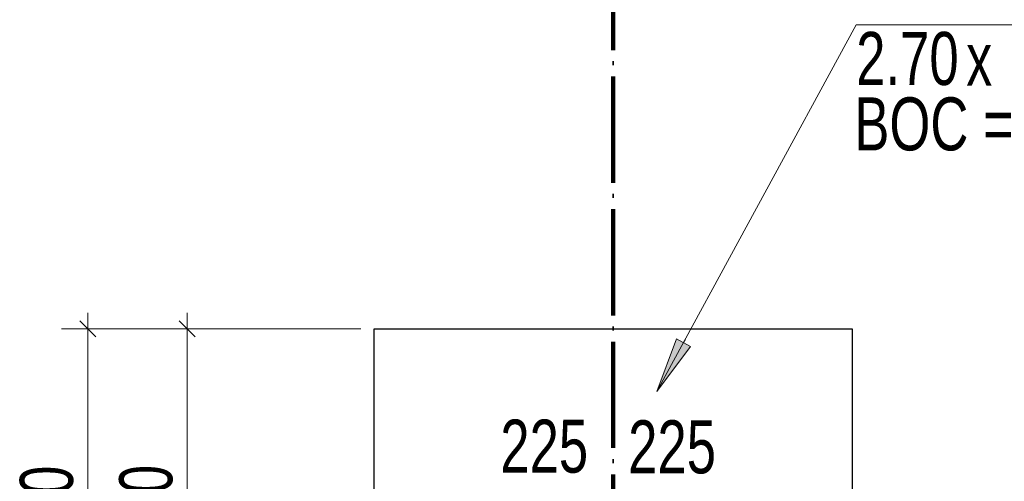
# Model space of a CAD drawing. Header units: millimetres. Extents: x 0 to 60000, y 0 to 29700.
# Tile 17 of 86: x 15767 to 19476, y 8150 to 9890. Entities that reach past the tile are written whole.
import ezdxf

# ---------------------------------------------------------------- set-up
doc = ezdxf.new("R2010")
doc.units = ezdxf.units.MM
doc.linetypes.add('STRICHPUNKT2_S11', pattern=[500, 400, -50, 0, -50])
doc.linetypes.add('STRICHPUNKT2_S5', pattern=[1100, 800, -100, 100, -100])
for name, color, linetype, lineweight in [('Ogólne', 7, 'Continuous', 25), ('Osie', 30, 'STRICHPUNKT2_S5', 18), ('Standard', 7, 'Continuous', 25)]:
    doc.layers.add(name, color=color, linetype=linetype, lineweight=lineweight)
doc.styles.add('ARIAL', font='ARIAL.TTF')

msp = doc.modelspace()

# ---------------------------------------------------------------- hatches: boundary and pattern name
at = {"layer": 'Standard', "linetype": 'Continuous', "lineweight": 13, "transparency": 33554687}
msp.add_hatch(color=4, dxfattribs=at).paths.add_polyline_path([(18240.9, 8687.4), (18167.1, 8488.5), (18293.7, 8658.8)])

# ---------------------------------------------------------------- linework, layer by layer
at = {"layer": 'Ogólne', "color": 4, "linetype": 'Continuous', "lineweight": 13, "transparency": 33554687}
for p, q in [((16053.5, 8694.8), (15993.5, 8754.8)), ((16023.5, 8724.8), (16023.5, 8784.8)), ((16427.9, 8694.8), (16367.9, 8754.8)), ((16397.9, 8724.8), (16397.9, 8784.8)), ((16023.5, 8724.8), (15923.5, 8724.8)), ((16023.5, 8724.8), (16123.5, 8724.8)), ((16023.5, 8724.8), (17052, 8724.8)), ((16397.9, 8724.8), (16297.9, 8724.8)), ((16397.9, 8724.8), (16497.9, 8724.8)), ((16397.9, 7274.8), (16397.9, 8724.8))]:
    msp.add_line(p, q, dxfattribs=at)
msp.add_lwpolyline([(16023.5, 6024.8), (16023.5, 7658.7), (16023.5, 7658.7), (16023.5, 8724.8)], dxfattribs=at)
at = {"layer": 'Osie', "color": 1, "linetype": 'STRICHPUNKT2_S11', "lineweight": 140, "transparency": 33554687}
msp.add_line((18002, 4274.8), (18002, 25274.8), dxfattribs=at)
at = {"layer": 'Standard', "color": 3, "linetype": 'Continuous', "lineweight": 25, "transparency": 33554687}
for p, q in [((17102, 7374.8), (17102, 8724.8)), ((17102, 8724.8), (18902, 8724.8)), ((18902, 8724.8), (18902, 7374.8))]:
    msp.add_line(p, q, dxfattribs=at)
at = {"layer": 'Standard', "color": 4, "linetype": 'Continuous', "lineweight": 13, "transparency": 33554687}
for p, q in [((18240.9, 8687.4), (18167.1, 8488.5)), ((18293.7, 8658.8), (18240.9, 8687.4)), ((18267.3, 8673.1), (18274.5, 8686.3)), ((18167.1, 8488.5), (18293.7, 8658.8)), ((18167.1, 8488.5), (18167.1, 8488.5)), ((18167.1, 8488.5), (18167.1, 8488.5)), ((18167.1, 8488.5), (18167.1, 8488.5))]:
    msp.add_line(p, q, dxfattribs=at)
msp.add_lwpolyline([(20810.9, 9871.4), (18917.7, 9871.4), (18167.1, 8488.5)], dxfattribs=at)

# ---------------------------------------------------------------- texts
at = {"layer": 'Ogólne', "color": 3, "linetype": 'Continuous', "lineweight": 25, "transparency": 33554687, "char_height": 200, "attachment_point": 7, "style": 'ARIAL'}
for insert, width in [((17577, 8179.7), 403.894), ((18058.7, 8177.1), 403.902)]:
    msp.add_mtext('\\W0.71;225', dxfattribs=dict(at, insert=insert, width=width))
at = {"layer": 'Ogólne', "color": 3, "linetype": 'Continuous', "lineweight": 25, "transparency": 33554687, "char_height": 200, "attachment_point": 7, "rotation": 90, "style": 'ARIAL'}
for s, insert, width in [('\\W0.71;2700', (15970.1, 7767.6), 514.957), ('\\W0.69;1450', (16344.4, 7782.6), 513.243)]:
    msp.add_mtext(s, dxfattribs=dict(at, insert=insert, width=width))
at = {"layer": 'Standard', "color": 3, "linetype": 'Continuous', "lineweight": 18, "transparency": 33554687, "char_height": 200, "attachment_point": 7, "style": 'ARIAL'}
for s, insert, width in [('\\W0.71;2.70', (18917.7, 9641.3), 459.376), ('\\W0.70;x', (19332.2, 9641.3), 169.867)]:
    msp.add_mtext(s, dxfattribs=dict(at, insert=insert, width=width))
at = {"layer": 'Standard', "color": 3, "linetype": 'Continuous', "lineweight": 25, "transparency": 33554687, "insert": (18910.5, 9394.6), "char_height": 200, "width": 675.767, "attachment_point": 7, "style": 'ARIAL'}
msp.add_mtext('\\W0.71;BOC =', dxfattribs=at)

doc.saveas('drawing.dxf')
